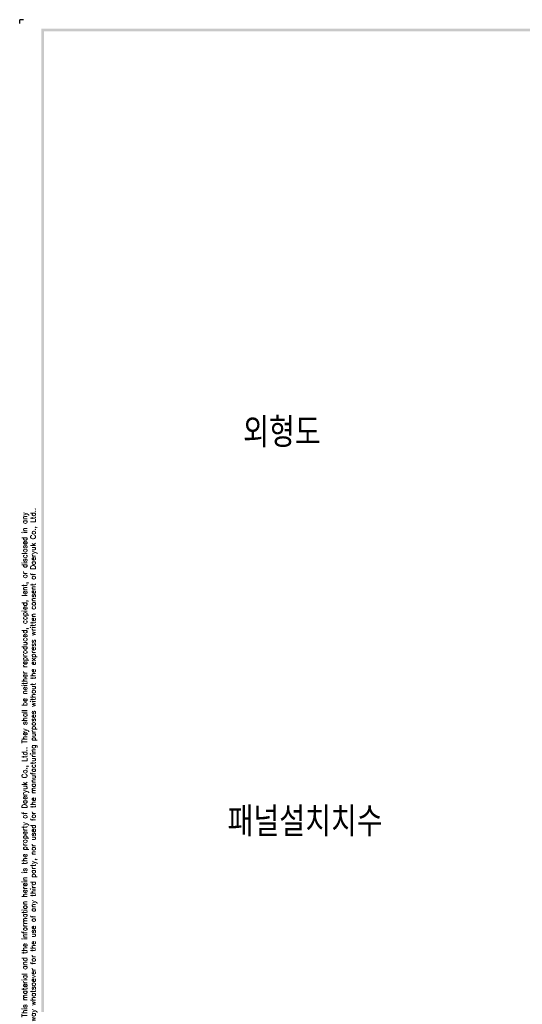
# Model space of a CAD drawing. Extents: x -26 to 1050, y -162 to 594.
# Tile 2 of 22: x -26 to 228, y 94 to 594. Entities that reach past the tile are written whole.
import ezdxf

# ---------------------------------------------------------------- set-up
doc = ezdxf.new("R2010")
doc.units = 0
doc.header["$MEASUREMENT"] = 0
doc.layers.add('di', color=3, linetype='CONTINUOUS')
doc.layers.add('dwg', color=7, linetype='CONTINUOUS')
doc.styles.get("Standard").update_dxf_attribs({"font": 'romans.shx', "height": 2, "bigfont": 'hgs.shx'})

msp = doc.modelspace()

# ---------------------------------------------------------------- linework, layer by layer
at = {"layer": 'di'}
for p in [(-24.517, 593.554), (-26.467, 591.604)]:
    msp.add_line(p, (-26.467, 593.554), dxfattribs=at)
at = {"layer": 'dwg'}
for points in [[(-15.417, 589.004), (-14.117, 587.704), (1045.383, 589.004), (1044.083, 587.704)], [(-15.417, -157.196), (-14.117, -156.546), (-15.417, 589.004), (-14.117, 587.704)]]:
    msp.add_trace(points, dxfattribs=at)

# ---------------------------------------------------------------- texts
at = {"layer": 'di', "char_height": 15, "attachment_point": 1}
for s, insert, width in [('{\\Fromans,hgs|c129;외형도}', (86.831, 391.734), 74.93994), ('{\\Fromans,hgs|c129;패널설치치수}', (78.932, 194.359), 135.45529)]:
    msp.add_mtext(s, dxfattribs=dict(at, insert=insert, width=width))
at = {"layer": 'di', "insert": (-21.44, 214.383), "char_height": 2.6, "width": 284.39578, "attachment_point": 5, "rotation": 90}
msp.add_mtext('\\A1;This material and the information herein is the property of Daeryuk Co., Ltd.. They shall be neither reproduced, copied, lent, or disclosed in any\\Pway whatsoever for the use of any third party, nor used for the manufacturing purposes without the express written consent of Daeryuk Co., Ltd..', dxfattribs=at)

doc.saveas('drawing.dxf')
